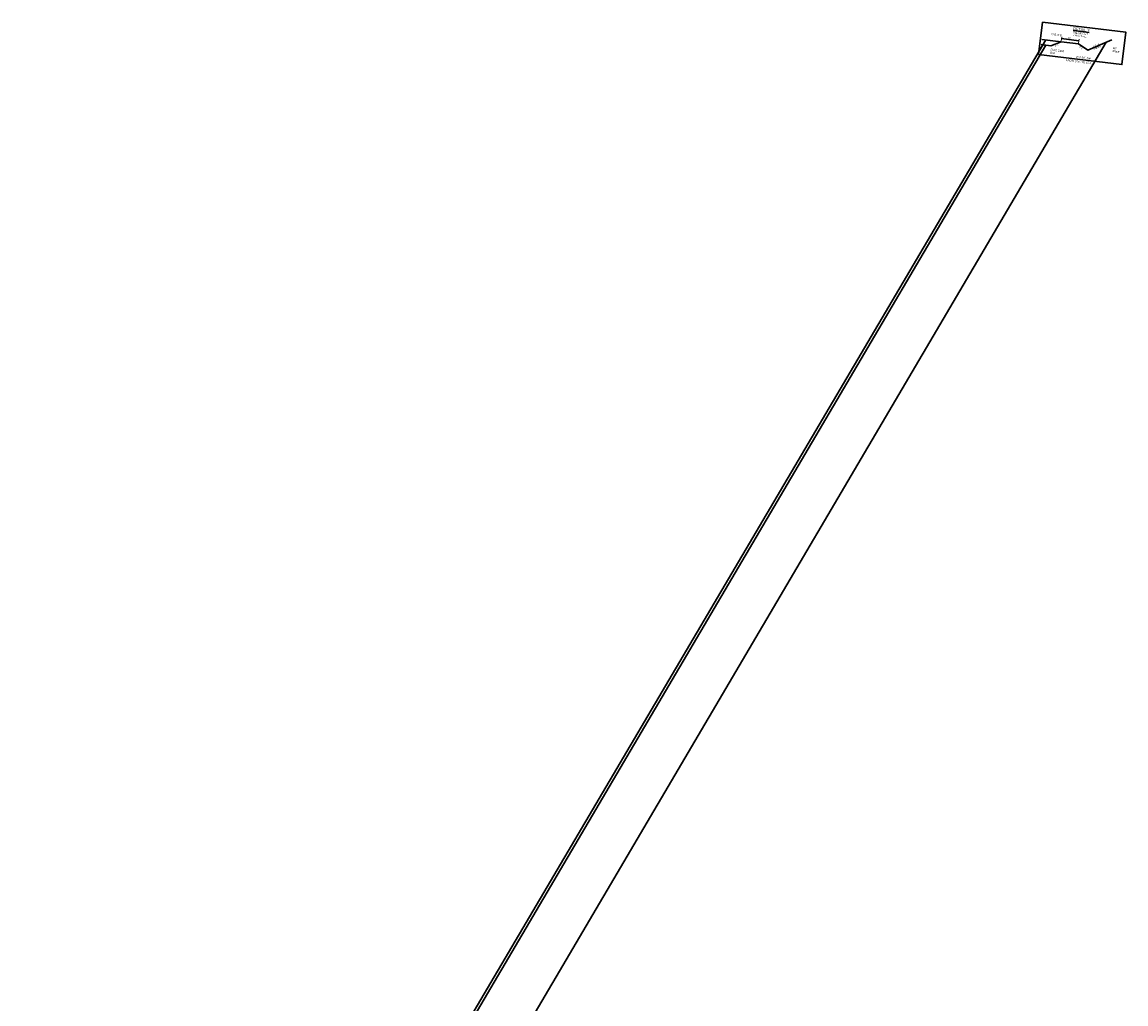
# Model space of a CAD drawing. Extents: x 1160061 to 2574774, y 200346 to 1150371.
# Tile 12 of 123: x 2479896 to 2482692, y 362065 to 364551. Entities that reach past the tile are written whole.
import ezdxf
from ezdxf.enums import TextEntityAlignment as Align

# ---------------------------------------------------------------- set-up
doc = ezdxf.new("R2010")
doc.units = 0
doc.header["$MEASUREMENT"] = 0
doc.layers.add('Prop Earthen Structure False Cut Ditch Detail CELL', color=9, linetype='Continuous', lineweight=30)
doc.layers.add('Typical Terminator CELL', color=7, linetype='Continuous', lineweight=0)
doc.styles.add('Style-GEOMETRICFUTURA_211_M_L', font='GEOMETRICFUTURA_211_M_L.shx')
doc.dimstyles.new('erosion_control', dxfattribs={"dimtxt": 4.99999, "dimasz": 9.99998, "dimexe": 2.499995, "dimexo": 2.499995, "dimgap": 2.499995, "dimtad": 0, "dimtih": 1, "dimtoh": 1, "dimzin": 3, "dimdsep": 46, "dimtxsty": 'Style-GEOMETRICFUTURA_211_M_L', "dimcen": 0.09, "dimaunit": 1, "dimadec": 4, "dimazin": 3, "dimtfac": 1, "dimtofl": 0, "dimtmove": 0, "dimatfit": 1, "dimfxl": 1, "dimtzin": 3, "dimlwd": 106, "dimarcsym": 0})

# ---------------------------------------------------------------- blocks, each defined once
blk = doc.blocks.new('TERMINATOR_0.5')
at = {"color": 1, "linetype": 'Continuous', "lineweight": 0}
blk.add_line((0, 0), (-0.992551, -0.12183), dxfattribs=at)
at = {"layer": 'Typical Terminator CELL', "color": 1, "linetype": 'Continuous', "lineweight": 0, "extrusion": (0, 0, -1)}
blk.add_solid([(1.016539, 0.122782), (0, 0), (0.866019, -0.106299), (0.961185, -0.373521)], dxfattribs=at)
blk = doc.blocks.new('PROP EARTHEN STRUCTURE FALSE CUT DITCH DETAIL')
at = {"layer": 'Prop Earthen Structure False Cut Ditch Detail CELL', "lineweight": 13}
for p, q in [((52.774894, 40.999918), (52.774894, 50.387399)), ((96.774806, 40.499919), (96.774806, 50.512399))]:
    blk.add_line(p, q, dxfattribs=at)
at = {"layer": 'Prop Earthen Structure False Cut Ditch Detail CELL', "flags": 128}
for points in [[(0, 82.574835), (212.562075, 82.574835), (212.562075, 0), (0, 0), (0, 82.574835)], [(2.987494, 38.699923), (52.774894, 38.699923), (96.774806, 38.849922), (122.012256, 25.649949), (179.474641, 59.437381)], [(2.987494, 25.524949), (27.524945, 25.524949), (52.774894, 38.699923)]]:
    blk.add_lwpolyline(points, dxfattribs=at)
at = {"layer": 'Prop Earthen Structure False Cut Ditch Detail CELL', "style": 'Style-GEOMETRICFUTURA_211_M_L'}
for s, height, p in [('%%uDETAIL ?%%U', 6.874636, (99.630869, 75.624674)), ('FALSE CUT', 4.99999, (98.651417, 65.713909)), ('( Not to Scale)', 3.749993, (98.506372, 59.276596))]:
    blk.add_text(s, height=height, dxfattribs=at).set_placement(p, align=Align.MIDDLE_CENTER)
for s, rotation, p in [('2:1', 23.158969, (41.664274, 29.078331)), ('W', 0.170239, (72.312406, 50.717149)), ('2:1', 328.158969, (104.791554, 30.771438)), ("W = 30'  Min.  ", 0.170239, (116.704296, 6.013694))]:
    blk.add_text(s, height=4.99999, rotation=rotation, dxfattribs=at).set_placement(p, align=Align.MIDDLE_CENTER)
blk.add_text('FROM STA. TO STA.', height=4.99999, dxfattribs=at).set_placement((103.618358, -3.161875), align=Align.TOP_CENTER)
at = {"layer": 'Prop Earthen Structure False Cut Ditch Detail CELL', "char_height": 4.99999, "line_spacing_factor": 0.900001, "style": 'Style-GEOMETRICFUTURA_211_M_L'}
for s, insert, attachment_point in [('N.G./T.B.', (25.898848, 54.881356), 4), ('Fill\\PSlope', (184.61023, 41.652879), 1), ('Exist. Ditch\\PBed', (28.590802, 18.286902), 1)]:
    blk.add_mtext(s, dxfattribs=dict(at, insert=insert, attachment_point=attachment_point))
at = {"layer": 'Prop Earthen Structure False Cut Ditch Detail CELL', "insert": (143.24574, 37.768631), "char_height": 4.99999, "attachment_point": 5, "rotation": 30.000011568, "line_spacing_factor": 0.78, "style": 'Style-GEOMETRICFUTURA_211_M_L'}
blk.add_mtext('4:1 or\\PFlatter', dxfattribs=at)
at = {"layer": 'Prop Earthen Structure False Cut Ditch Detail CELL', "lineweight": 13, "annotation_type": 0, "has_hookline": 1, "hookline_direction": 0, "horizontal_direction": (0.992551, -0.12183, 0)}
for points, text_width in [([(13.249973, 39.012422), (-71867.418185, -165269.971056), (-71862.45544, -165270.580203)], 31.049938), ([(166.29736, 51.689243), (-71718.288648, -165324.802677), (-71713.325903, -165325.411823)], 21.357533), ([(14.88747, 25.09995), (-71875.067361, -165309.807514), (-71870.104615, -165310.416661)], 36.795381)]:
    blk.add_leader(points, dimstyle='erosion_control', override={"dimasz": 4.99999, "dimldrblk": 'TERMINATOR_0.5', "dimlwd": -2}, dxfattribs=dict(at, text_width=text_width))
at = {"layer": 'Prop Earthen Structure False Cut Ditch Detail CELL', "lineweight": 13}
for points in [[(52.774894, 46.999906), (96.774806, 46.999906)], [(96.774806, 46.999906), (52.774894, 46.999906)]]:
    blk.add_leader(points, dimstyle='erosion_control', override={"dimasz": 4.99999, "dimldrblk": 'TERMINATOR_0.5', "dimlwd": -2}, dxfattribs=at)

msp = doc.modelspace()

# ---------------------------------------------------------------- block references
at = {"layer": 'Prop Earthen Structure False Cut Ditch Detail CELL', "rotation": 353.002296}
msp.add_blockref('PROP EARTHEN STRUCTURE FALSE CUT DITCH DETAIL', (2482470.5, 364468.6), dxfattribs=at)

doc.saveas('drawing.dxf')
